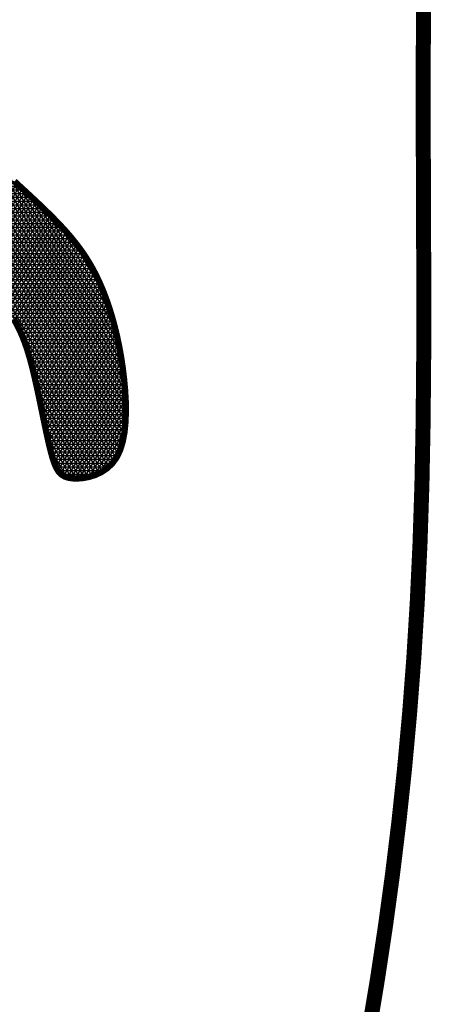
# Model space of a CAD drawing. Extents: x 2.5 to 15.1, y -11 to 11.4.
# Tile 178 of 182: x 13.8447 to 13.9079, y -9.003 to -8.8515. Entities that reach past the tile are written whole.
import ezdxf

# ---------------------------------------------------------------- set-up
doc = ezdxf.new("R2010")
doc.units = 0
doc.header["$MEASUREMENT"] = 0
doc.layers.add('FACE', color=7, linetype='CONTINUOUS')

msp = doc.modelspace()

# ---------------------------------------------------------------- hatches: boundary and pattern name
at = {"layer": 'FACE', "linetype": 'Continuous'}
h = msp.add_hatch(dxfattribs=at)
h.set_pattern_fill('NET3', scale=0.004605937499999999, angle=-1.90833280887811e-13, style=0)
h.set_pattern_definition([(360, (11.77774965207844, -11.72701106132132), (1.983485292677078e-18, 0.0005757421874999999), []), (59.99999999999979, (11.77774965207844, -11.72701106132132), (-0.0004986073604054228, 0.0002878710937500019), []), (119.9999999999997, (11.77774965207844, -11.72701106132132), (-0.0004986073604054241, -0.0002878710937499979), [])])
h.paths.add_polyline_path([(13.8606910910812, -8.90668467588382), (13.86048586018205, -8.9050030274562), (13.8602370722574, -8.903355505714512), (13.85994662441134, -8.901745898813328), (13.85961641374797, -8.90017799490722), (13.85924833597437, -8.898655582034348), (13.85884428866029, -8.89718244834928), (13.85840616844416, -8.895762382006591), (13.85793587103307, -8.894399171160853), (13.85743403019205, -8.89309470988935), (13.85689622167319, -8.891843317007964), (13.85631675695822, -8.890637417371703), (13.85568994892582, -8.889469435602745), (13.85501010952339, -8.888331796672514), (13.85427154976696, -8.887216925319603), (13.8534685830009, -8.88611724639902), (13.85259552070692, -8.885025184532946), (13.85165109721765, -8.883936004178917), (13.85065173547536, -8.882856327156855), (13.84961828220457, -8.881795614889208), (13.84857158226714, -8.880763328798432), (13.84753248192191, -8.87976893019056), (13.84652182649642, -8.878821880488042), (13.84556046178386, -8.877931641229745), (13.8446692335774, -8.87710767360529), (13.84386235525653, -8.8763572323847), (13.84312751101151, -8.875678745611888), (13.84244575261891, -8.87506843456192), (13.84179813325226, -8.87452252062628), (13.84116570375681, -8.874037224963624), (13.84052951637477, -8.87360876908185), (13.83987062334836, -8.873233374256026), (13.83917007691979, -8.872907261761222), (13.83841587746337, -8.872629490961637), (13.83762381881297, -8.872410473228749), (13.83681664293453, -8.87226345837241), (13.83601709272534, -8.872201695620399), (13.83524791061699, -8.872238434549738), (13.83453183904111, -8.872386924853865), (13.83389161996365, -8.872660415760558), (13.8333499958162, -8.87307215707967), (13.83292528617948, -8.873630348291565), (13.83261811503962, -8.874322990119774), (13.83242468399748, -8.875133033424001), (13.83234119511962, -8.876043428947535), (13.83236384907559, -8.877037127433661), (13.83248884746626, -8.8780970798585), (13.83271239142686, -8.87920623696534), (13.83303068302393, -8.880347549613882), (13.83343866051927, -8.881505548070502), (13.83392621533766, -8.882671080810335), (13.83448197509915, -8.883836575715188), (13.83509456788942, -8.884994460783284), (13.83575262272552, -8.886137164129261), (13.83644476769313, -8.887257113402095), (13.83715963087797, -8.888346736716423), (13.83788584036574, -8.889398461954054), (13.83861297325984, -8.890406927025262), (13.83933440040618, -8.891375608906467), (13.84004444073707, -8.892310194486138), (13.84073741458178, -8.893216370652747), (13.84140764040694, -8.89409982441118), (13.84204943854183, -8.89496624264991), (13.84265712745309, -8.895821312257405), (13.84322502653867, -8.89667072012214), (13.84374935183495, -8.897522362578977), (13.8442339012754, -8.89839297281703), (13.84468436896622, -8.899301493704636), (13.84510644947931, -8.900266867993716), (13.84550583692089, -8.901308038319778), (13.84588822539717, -8.902443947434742), (13.84625930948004, -8.90369353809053), (13.84662478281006, -8.90507575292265), (13.84698907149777, -8.90659879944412), (13.84735152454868, -8.90822794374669), (13.84771022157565, -8.909917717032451), (13.84806324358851, -8.911622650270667), (13.84840867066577, -8.913297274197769), (13.84874458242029, -8.914896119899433), (13.84906905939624, -8.916373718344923), (13.84938018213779, -8.9176846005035), (13.84967919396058, -8.91879371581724), (13.84997999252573, -8.91970768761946), (13.85029963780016, -8.920443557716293), (13.85065519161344, -8.921018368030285), (13.85106371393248, -8.921449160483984), (13.85154226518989, -8.92175297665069), (13.85210790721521, -8.921946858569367), (13.85277769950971, -8.92204784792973), (13.85356017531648, -8.922067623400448), (13.8544297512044, -8.921996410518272), (13.85535231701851, -8.921819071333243), (13.85629376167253, -8.921520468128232), (13.85721997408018, -8.921085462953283), (13.85809684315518, -8.92049891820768), (13.85889025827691, -8.919745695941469), (13.85956610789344, -8.918810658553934), (13.86009817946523, -8.917685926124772), (13.86049185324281, -8.916392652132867), (13.86076040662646, -8.914959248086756), (13.86091711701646, -8.913414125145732), (13.86097526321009, -8.911785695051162), (13.86094812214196, -8.910102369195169), (13.86084897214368, -8.908392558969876)])
h.paths.add_polyline_path([(13.76690591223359, -8.878282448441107), (13.76913936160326, -8.877796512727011), (13.77134628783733, -8.877312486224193), (13.77351532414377, -8.876832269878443), (13.77563510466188, -8.876357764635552), (13.77769426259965, -8.875890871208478), (13.7796814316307, -8.875433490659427), (13.78158524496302, -8.874987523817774), (13.78339433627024, -8.874554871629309), (13.78510270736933, -8.874137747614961), (13.78672583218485, -8.873739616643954), (13.7882845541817, -8.873364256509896), (13.7897997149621, -8.87301544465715), (13.79129215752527, -8.872696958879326), (13.79278272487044, -8.872412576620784), (13.79429225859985, -8.872166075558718), (13.7958416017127, -8.871961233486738), (13.79744338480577, -8.87179772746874), (13.79907738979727, -8.871658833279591), (13.80071518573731, -8.871523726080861), (13.80232834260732, -8.871371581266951), (13.80388842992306, -8.871181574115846), (13.80536701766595, -8.870932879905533), (13.80673567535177, -8.870604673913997), (13.80796597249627, -8.870176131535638), (13.80903453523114, -8.869633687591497), (13.8099382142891, -8.868992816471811), (13.81067891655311, -8.868276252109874), (13.81125854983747, -8.867506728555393), (13.81167902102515, -8.866706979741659), (13.81194223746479, -8.865899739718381), (13.81205010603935, -8.865107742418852), (13.81200453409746, -8.864353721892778), (13.81180711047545, -8.863656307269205), (13.81145815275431, -8.863017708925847), (13.81095765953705, -8.862436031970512), (13.81030562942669, -8.861909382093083), (13.80950206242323, -8.861435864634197), (13.80854695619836, -8.861013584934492), (13.80744031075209, -8.86064064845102), (13.80618212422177, -8.860315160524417), (13.80477713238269, -8.860034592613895), (13.80324901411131, -8.859793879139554), (13.80162618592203, -8.859587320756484), (13.79993706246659, -8.859409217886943), (13.79821005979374, -8.859253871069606), (13.79647359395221, -8.859115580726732), (13.79475608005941, -8.858988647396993), (13.79308593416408, -8.858867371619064), (13.79148399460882, -8.85874858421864), (13.78994079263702, -8.858639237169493), (13.7884392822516, -8.858548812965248), (13.7869624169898, -8.858486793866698), (13.78549315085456, -8.858462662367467), (13.78401443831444, -8.858485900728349), (13.7825092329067, -8.858565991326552), (13.78096048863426, -8.858712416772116), (13.77935747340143, -8.858931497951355), (13.77771470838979, -8.859216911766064), (13.77605302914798, -8.859559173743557), (13.77439327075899, -8.859948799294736), (13.77275626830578, -8.860376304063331), (13.77116285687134, -8.860832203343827), (13.7696338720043, -8.86130701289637), (13.76819014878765, -8.861791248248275), (13.76684652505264, -8.862279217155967), (13.76559384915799, -8.862780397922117), (13.76441697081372, -8.863308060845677), (13.7633007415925, -8.863875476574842), (13.76223001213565, -8.864495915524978), (13.76118963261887, -8.865182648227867), (13.7601644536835, -8.865948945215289), (13.75913932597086, -8.86680807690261), (13.7581041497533, -8.867767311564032), (13.75706901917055, -8.868809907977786), (13.75604907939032, -8.869913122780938), (13.75505947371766, -8.871054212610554), (13.75411534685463, -8.87221043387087), (13.75323184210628, -8.87335904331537), (13.75242410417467, -8.874477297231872), (13.75170727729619, -8.875542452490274), (13.75109840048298, -8.876533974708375), (13.7506220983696, -8.877440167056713), (13.7503048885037, -8.878251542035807), (13.7501732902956, -8.878958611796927), (13.75025382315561, -8.879551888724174), (13.75057300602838, -8.880021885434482), (13.75115735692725, -8.880359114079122), (13.75203339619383, -8.880554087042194), (13.75321627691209, -8.880602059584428), (13.75467569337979, -8.880517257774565), (13.75636997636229, -8.880318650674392), (13.75825745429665, -8.880025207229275), (13.76029645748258, -8.87965589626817), (13.76244531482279, -8.879229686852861), (13.764662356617, -8.878765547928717)])

# ---------------------------------------------------------------- linework, layer by layer
at = {"layer": 'FACE', "color": 7}
for points, const_width in [([(13.90673475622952, -8.847649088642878), (13.90665946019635, -8.856509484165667), (13.90664876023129, -8.865695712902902), (13.90667608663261, -8.875124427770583), (13.9067148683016, -8.88471228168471), (13.90673853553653, -8.894375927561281), (13.90672051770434, -8.904032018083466), (13.90663424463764, -8.913597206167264), (13.90645314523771, -8.922988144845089), (13.90615539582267, -8.93213948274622), (13.90573815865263, -8.941057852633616), (13.90520334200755, -8.949767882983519), (13.90455285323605, -8.958294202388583), (13.90378860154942, -8.966661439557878), (13.90291249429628, -8.974894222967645), (13.90192644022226, -8.983017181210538), (13.90083234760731, -8.991054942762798), (13.89963180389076, -8.999022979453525), (13.89832511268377, -9.006900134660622)], 0.002302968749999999), ([(13.84374935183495, -8.897522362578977), (13.8442339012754, -8.89839297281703), (13.84468436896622, -8.899301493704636), (13.84510644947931, -8.900266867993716), (13.84550583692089, -8.901308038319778), (13.84588822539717, -8.902443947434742), (13.84625930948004, -8.90369353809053), (13.84662478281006, -8.90507575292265), (13.84698907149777, -8.90659879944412), (13.84735152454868, -8.90822794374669), (13.84771022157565, -8.909917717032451), (13.84806324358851, -8.911622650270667), (13.84840867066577, -8.913297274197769), (13.84874458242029, -8.914896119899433), (13.84906905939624, -8.916373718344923), (13.84938018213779, -8.9176846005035), (13.84967919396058, -8.91879371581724), (13.84997999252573, -8.91970768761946), (13.85029963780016, -8.920443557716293), (13.85065519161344, -8.921018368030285), (13.85106371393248, -8.921449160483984), (13.85154226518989, -8.92175297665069), (13.85210790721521, -8.921946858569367), (13.85277769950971, -8.92204784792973), (13.85356017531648, -8.922067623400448), (13.8544297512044, -8.921996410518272), (13.85535231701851, -8.921819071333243), (13.85629376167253, -8.921520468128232), (13.85721997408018, -8.921085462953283), (13.85809684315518, -8.92049891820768), (13.85889025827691, -8.919745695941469), (13.85956610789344, -8.918810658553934), (13.86009817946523, -8.917685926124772), (13.86049185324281, -8.916392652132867), (13.86076040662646, -8.914959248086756), (13.86091711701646, -8.913414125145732), (13.86097526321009, -8.911785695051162), (13.86094812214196, -8.910102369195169), (13.86084897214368, -8.908392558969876), (13.8606910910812, -8.90668467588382), (13.86048586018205, -8.9050030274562), (13.8602370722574, -8.903355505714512), (13.85994662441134, -8.901745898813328), (13.85961641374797, -8.90017799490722), (13.85924833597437, -8.898655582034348), (13.85884428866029, -8.89718244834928), (13.85840616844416, -8.895762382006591), (13.85793587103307, -8.894399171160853), (13.85743403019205, -8.89309470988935), (13.85689622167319, -8.891843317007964), (13.85631675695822, -8.890637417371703), (13.85568994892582, -8.889469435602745), (13.85501010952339, -8.888331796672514), (13.85427154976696, -8.887216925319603), (13.8534685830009, -8.88611724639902), (13.85259552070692, -8.885025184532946), (13.85165109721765, -8.883936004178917), (13.85065173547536, -8.882856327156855), (13.84961828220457, -8.881795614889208), (13.84857158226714, -8.880763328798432), (13.84753248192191, -8.87976893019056), (13.84652182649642, -8.878821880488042), (13.84556046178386, -8.877931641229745), (13.8446692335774, -8.87710767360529), (13.84386235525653, -8.8763572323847)], 0.0009694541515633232)]:
    msp.add_lwpolyline(points, dxfattribs=dict(at, const_width=const_width))

doc.saveas('drawing.dxf')
